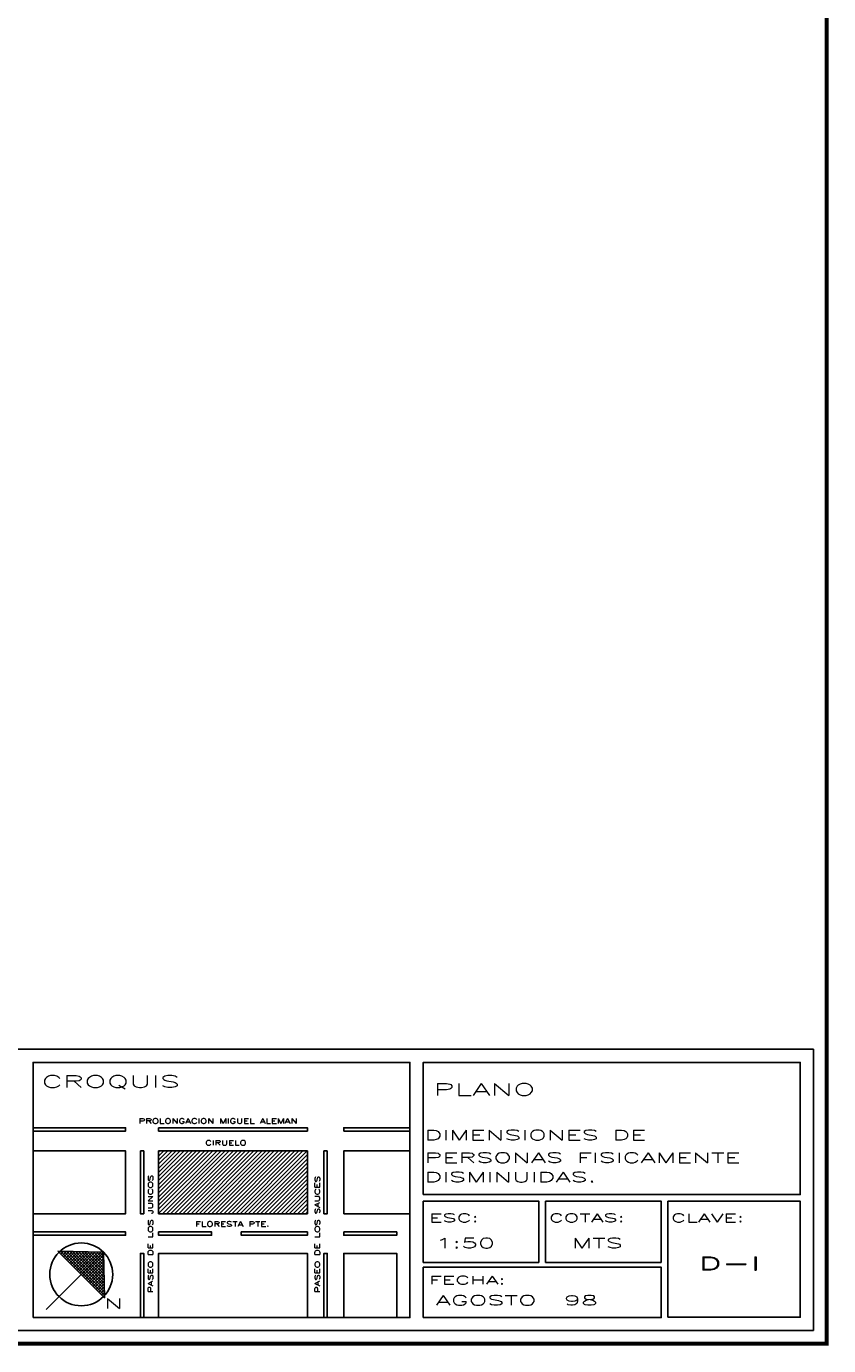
# Model space of a CAD drawing. Extents: x 58 to 74.9, y -5 to 5.1.
# Tile 4 of 5: x 71.9 to 74.9, y -5 to 0.1. Entities that reach past the tile are written whole.
import ezdxf

# ---------------------------------------------------------------- set-up
doc = ezdxf.new("R2010")
doc.units = 0
doc.header["$LTSCALE"] = 0.5
doc.header["$MEASUREMENT"] = 0
doc.layers.get('0').update_dxf_attribs({"linetype": 'CONTINUOUS'})
for name, color, linetype in [('V1', 1, 'CONTINUOUS'), ('V2', 2, 'CONTINUOUS'), ('V3', 3, 'CONTINUOUS')]:
    doc.layers.add(name, color=color, linetype=linetype)
doc.styles.add('E1', font='ROMAND.SHX', dxfattribs={"width": 1.5, "height": 1.5})
doc.styles.add('E3', font='ROMAND.SHX', dxfattribs={"width": 2, "height": 2.5})
doc.styles.add('E4', font='ROMAND.SHX', dxfattribs={"width": 2, "height": 3})
doc.styles.add('E6', font='ROMAND.SHX', dxfattribs={"width": 2, "height": 4})

# ---------------------------------------------------------------- blocks, each defined once
blk = doc.blocks.new('*X3')
at = {"color": 0}
for p, q in [((193.276, 51.218), (195.165, 53.107)), ((193.276, 51.342), (195.041, 53.107)), ((193.276, 51.466), (194.917, 53.107)), ((193.276, 51.59), (194.793, 53.107)), ((193.276, 51.713), (194.67, 53.107)), ((193.276, 51.837), (194.546, 53.107)), ((193.276, 51.961), (194.422, 53.107)), ((193.276, 52.085), (194.298, 53.107)), ((193.276, 52.208), (194.175, 53.107)), ((193.276, 52.332), (194.051, 53.107)), ((193.276, 52.456), (193.927, 53.107)), ((193.276, 52.579), (193.803, 53.107)), ((193.276, 52.703), (193.68, 53.107)), ((193.276, 52.827), (193.556, 53.107)), ((193.276, 52.951), (193.432, 53.107)), ((193.276, 53.074), (193.308, 53.107)), ((193.388, 51.207), (195.288, 53.107)), ((193.512, 51.207), (195.412, 53.107)), ((193.636, 51.207), (195.536, 53.107)), ((193.76, 51.207), (195.66, 53.107)), ((193.883, 51.207), (195.783, 53.107)), ((194.007, 51.207), (195.907, 53.107)), ((194.131, 51.207), (196.031, 53.107)), ((194.255, 51.207), (196.155, 53.107)), ((194.378, 51.207), (196.278, 53.107)), ((194.502, 51.207), (196.402, 53.107)), ((194.626, 51.207), (196.526, 53.107)), ((194.749, 51.207), (196.649, 53.107)), ((194.873, 51.207), (196.773, 53.107)), ((194.997, 51.207), (196.897, 53.107)), ((195.121, 51.207), (197.021, 53.107)), ((195.244, 51.207), (197.144, 53.107)), ((195.368, 51.207), (197.268, 53.107)), ((195.492, 51.207), (197.392, 53.107)), ((195.616, 51.207), (197.516, 53.107)), ((195.739, 51.207), (197.639, 53.107)), ((195.863, 51.207), (197.763, 53.107)), ((195.987, 51.207), (197.776, 52.996)), ((196.111, 51.207), (197.776, 52.872)), ((196.234, 51.207), (197.776, 52.748)), ((196.358, 51.207), (197.776, 52.625)), ((196.482, 51.207), (197.776, 52.501)), ((196.606, 51.207), (197.776, 52.377)), ((196.729, 51.207), (197.776, 52.253)), ((196.853, 51.207), (197.776, 52.13)), ((196.977, 51.207), (197.776, 52.006)), ((197.101, 51.207), (197.776, 51.882)), ((197.224, 51.207), (197.776, 51.758)), ((197.348, 51.207), (197.776, 51.635)), ((197.472, 51.207), (197.776, 51.511)), ((197.596, 51.207), (197.776, 51.387)), ((197.719, 51.207), (197.776, 51.264))]:
    blk.add_line(p, q, dxfattribs=at)
blk = doc.blocks.new('*X4')
at = {"color": 0}
for p, q in [((2509.41, -855.54), (2509.87, -855.07)), ((2516.37, -861.74), (2509.7, -855.07)), ((2509.85, -855.98), (2510.73, -855.09)), ((2510.29, -856.42), (2511.6, -855.12)), ((2516.81, -861.3), (2510.61, -855.09)), ((2510.74, -856.86), (2512.46, -855.14)), ((2511.18, -857.3), (2513.32, -855.16)), ((2517.26, -860.86), (2511.51, -855.11)), ((2511.62, -857.74), (2514.18, -855.18)), ((2512.06, -858.19), (2515.04, -855.2)), ((2517.7, -860.42), (2512.42, -855.14)), ((2512.5, -858.63), (2515.91, -855.22)), ((2512.94, -859.07), (2516.77, -855.25)), ((2518.14, -859.98), (2513.33, -855.16)), ((2513.39, -859.51), (2517.63, -855.27)), ((2513.83, -859.95), (2518.49, -855.29)), ((2518.58, -859.53), (2514.23, -855.18)), ((2514.27, -860.4), (2519.36, -855.31)), ((2514.71, -860.84), (2520.22, -855.33)), ((2519.02, -859.09), (2515.14, -855.21)), ((2515.15, -861.28), (2521.08, -855.35)), ((2515.6, -861.72), (2521.94, -855.38)), ((2519.47, -858.65), (2516.04, -855.23)), ((2516.04, -862.16), (2522.72, -855.48)), ((2516.48, -862.61), (2522.74, -856.34)), ((2516.92, -863.05), (2522.77, -857.2)), ((2519.91, -858.21), (2516.95, -855.25)), ((2517.36, -863.49), (2522.79, -858.07)), ((2520.35, -857.77), (2517.86, -855.27)), ((2520.79, -857.32), (2518.76, -855.3)), ((2521.23, -856.88), (2519.67, -855.32)), ((2522.87, -861.16), (2519.91, -858.21)), ((2522.84, -860.26), (2520.35, -857.77)), ((2521.68, -856.44), (2520.58, -855.34)), ((2522.82, -859.35), (2520.79, -857.32)), ((2522.8, -858.44), (2521.23, -856.88)), ((2522.12, -856), (2521.48, -855.36)), ((2522.77, -857.54), (2521.68, -856.44)), ((2522.75, -856.63), (2522.12, -856)), ((2522.56, -855.56), (2522.39, -855.39)), ((2522.73, -855.73), (2522.56, -855.56)), ((2523.05, -868.42), (2516.37, -861.74)), ((2523.02, -867.51), (2516.81, -861.3)), ((2523, -866.6), (2517.26, -860.86)), ((2522.98, -865.7), (2517.7, -860.42)), ((2517.81, -863.93), (2522.81, -858.93)), ((2522.96, -864.79), (2518.14, -859.98)), ((2518.25, -864.37), (2522.83, -859.79)), ((2522.93, -863.88), (2518.58, -859.53)), ((2518.69, -864.82), (2522.85, -860.65)), ((2522.91, -862.98), (2519.02, -859.09)), ((2519.13, -865.26), (2522.87, -861.52)), ((2522.89, -862.07), (2519.47, -858.65)), ((2519.57, -865.7), (2522.9, -862.38)), ((2520.02, -866.14), (2522.92, -863.24)), ((2520.46, -866.58), (2522.94, -864.1)), ((2520.9, -867.03), (2522.96, -864.96)), ((2521.34, -867.47), (2522.98, -865.83)), ((2521.78, -867.91), (2523, -866.69)), ((2522.23, -868.35), (2523.03, -867.55)), ((2522.67, -868.79), (2523.05, -868.41))]:
    blk.add_line(p, q, dxfattribs=at)

msp = doc.modelspace()

# ---------------------------------------------------------------- linework, layer by layer
at = {"const_width": 0.015}
msp.add_lwpolyline([(74.9411, -4.9492), (74.9411, 5.1218), (57.9866, 5.1218), (57.9866, -4.9492)], close=True, dxfattribs=at)
at = {"layer": 'V1'}
msp.add_line((72.1783, -4.5994), (71.9593, -4.8184), dxfattribs=at)
for points in [[(71.9089, -4.1242), (71.9089, -4.1368), (72.2626, -4.1368), (72.2626, -4.1242)], [(72.3889, -4.1242), (72.3889, -4.1368), (72.9574, -4.1368), (72.9574, -4.1242)], [(73.0964, -4.1368), (73.0964, -4.1242), (73.349, -4.1242), (73.349, -4.1368)], [(71.9089, -4.2126), (71.9089, -4.4527), (72.2626, -4.4527), (72.2626, -4.2126)], [(72.3195, -4.2126), (72.3195, -4.4527), (72.3321, -4.4527), (72.3321, -4.2126)], [(72.3889, -4.2126), (72.3889, -4.4527), (72.9574, -4.4527), (72.9574, -4.2126)], [(73.0332, -4.2126), (73.0332, -4.4527), (73.0206, -4.4527), (73.0206, -4.2126)], [(73.0964, -4.4527), (73.0964, -4.2126), (73.349, -4.2126), (73.349, -4.4527)], [(71.9089, -4.5221), (71.9089, -4.5348), (72.2626, -4.5348), (72.2626, -4.5221)], [(72.3889, -4.5221), (72.3889, -4.5348), (72.5911, -4.5348), (72.5911, -4.5221)], [(72.7048, -4.5221), (72.7048, -4.5348), (72.9574, -4.5348), (72.9574, -4.5221)], [(73.0964, -4.5221), (73.0964, -4.5348), (73.2985, -4.5348), (73.2985, -4.5221)]]:
    msp.add_lwpolyline(points, close=True, dxfattribs=at)
for points in [[(72.004, -4.5951), (72.1783, -4.5994), (72.1826, -4.7737), (72.004, -4.5951)], [(72.3321, -4.8493), (72.3321, -4.6043), (72.3195, -4.6043), (72.3195, -4.8493)], [(72.3889, -4.8493), (72.3889, -4.6043), (72.9574, -4.6043), (72.9574, -4.8493)], [(73.0332, -4.8493), (73.0332, -4.6043), (73.0206, -4.6043), (73.0206, -4.8493)], [(73.0964, -4.8493), (73.0964, -4.6043), (73.2985, -4.6043), (73.2985, -4.8493)]]:
    msp.add_lwpolyline(points, dxfattribs=at)
msp.add_circle((72.0933, -4.6844), 0.1202, dxfattribs=at)
at = {"layer": 'V3'}
msp.add_line((68.157, -3.8235), (74.8905, -3.8235), dxfattribs=at)
msp.add_lwpolyline([(68.157, -4.8987), (74.8905, -4.8987), (74.8905, -3.8235)], dxfattribs=at)
for points in [[(71.9089, -4.8493), (71.9089, -3.8741), (73.349, -3.8741), (73.349, -4.8493)], [(73.3996, -4.3794), (73.3996, -3.8741), (74.84, -3.8741), (74.84, -4.3794)], [(73.842, -4.6384), (73.842, -4.4046), (73.3998, -4.4046), (73.3998, -4.6384)], [(74.3094, -4.6384), (74.3094, -4.4046), (73.8673, -4.4046), (73.8673, -4.6384)], [(74.3347, -4.8482), (74.3347, -4.4046), (74.84, -4.4046), (74.84, -4.8482)], [(73.3998, -4.8493), (73.3998, -4.6572), (74.3094, -4.6572), (74.3094, -4.8493)]]:
    msp.add_lwpolyline(points, close=True, dxfattribs=at)

# ---------------------------------------------------------------- block references
at = {"layer": 'V1'}
for name, p, xscale, yscale, zscale in [('*X3', (47.9727, -10.9215), 0.126328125, 0.126328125, 0.126328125), ('*X4', (40.3092, 6.2066), 0.0126328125, 0.0126328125, 0.0126328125)]:
    msp.add_blockref(name, p, dxfattribs=dict(at, xscale=xscale, yscale=yscale, zscale=zscale))

# ---------------------------------------------------------------- texts
at = {"layer": 'V2'}
for s, height, style, width, p in [('CROQUIS', 0.04548, 'E4', 2, (71.9409, -3.9702)), ('PLANO', 0.04548, 'E4', 2, (73.4385, -4.0002)), ('PROLONGACION MIGUEL ALEMAN', 0.018949, 'E1', 1.5, (72.3125, -4.1077)), ('DIMENSIONES DE ', 0.037898, 'E4', 2, (73.4043, -4.1711)), ('CIRUELO', 0.01895, 'E1', 1.5, (72.5666, -4.191)), ('PERSONAS FISICAMENTE', 0.037898, 'E4', 2, (73.4043, -4.2574)), ('DISMINUIDAS.', 0.037898, 'E4', 2, (73.4043, -4.3313)), ('FLORESTA PTE.', 0.018949, 'E1', 1.5, (72.5287, -4.5015)), ('ESC:', 0.03158, 'E3', 2, (73.4218, -4.4844)), ('COTAS:', 0.03158, 'E3', 2, (73.8799, -4.4844)), ('CLAVE:', 0.03158, 'E3', 2, (74.3463, -4.4844)), ('1:50', 0.0379, 'E4', 2, (73.4468, -4.5839)), ('MTS', 0.0379, 'E4', 2, (73.9673, -4.5839)), ('D-I', 0.05053, 'E6', 2, (74.4504, -4.6682)), ('FECHA:', 0.03158, 'E3', 2, (73.4218, -4.7223)), ('N', 0.0379, 'E4', 2, (72.1807, -4.8146)), ('AGOSTO  98', 0.0379, 'E4', 2, (73.4468, -4.8027))]:
    msp.add_text(s, height=height, dxfattribs=dict(at, style=style, width=width)).set_placement(p)
at = {"layer": 'V2', "style": 'E1', "width": 1.5}
for s, p in [('PASEO DE LOS JUNCOS', (72.3673, -4.7552)), ('PASEO DE LOS SAUCES', (73.0048, -4.7552))]:
    msp.add_text(s, height=0.018949, rotation=90, dxfattribs=at).set_placement(p)

doc.saveas('drawing.dxf')
